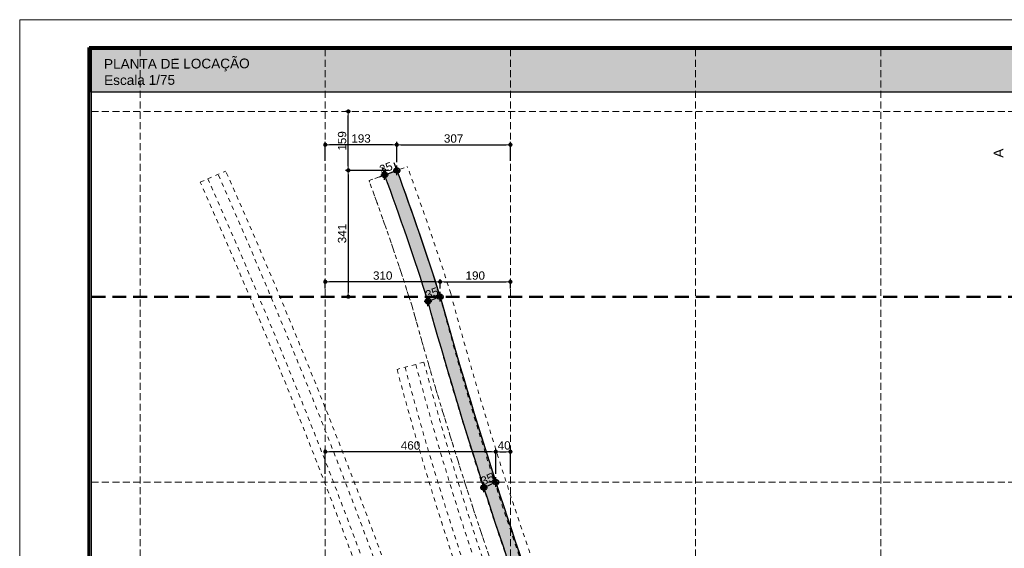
# Model space of a CAD drawing. Header units: millimetres. Extents: x 83 to 471, y -739 to 93.
# Tile 110 of 185: x 94 to 129, y -298 to -279. Entities that reach past the tile are written whole.
import ezdxf
from ezdxf.enums import TextEntityAlignment as Align

# ---------------------------------------------------------------- set-up
doc = ezdxf.new("R2010")
doc.units = ezdxf.units.MM
for name, pattern in [('CYPE_RAYA', [0.225, 0.1125, -0.1125]), ('CYPE_RAYAPUNTOPUNTO', [0.45, 0.225, -0.075, 0, -0.075, 0, -0.075]), ('TRAZO_HUECO', [0.75, 0.5, -0.25])]:
    doc.linetypes.add(name, pattern=pattern)
for name, color, linetype, lineweight in [('.', 7, 'Continuous', 5), ('__MAGNUS.Cota', 30, 'Continuous', 9), ('__MAGNUS.Margem', 7, 'Continuous', 70), ('__MAGNUS.Selo', 7, 'Continuous', 30), ('BL_CONTORNO', 7, 'Continuous', 30), ('CARGCIM', 7, 'Continuous', 9), ('COTA_FORMAS', 7, 'CYPE_RAYAPUNTOPUNTO', 0), ('COTAS', 250, 'Continuous', 5), ('OT_SEC_LAJE', 7, 'Continuous', 20), ('PECA_COMPLETA', 7, 'Continuous', 0), ('VIG_HATCH', 7, 'Continuous', 0)]:
    doc.layers.add(name, color=color, linetype=linetype, lineweight=lineweight)
doc.layers.add('PGCR_Arq_TEXTO', color=7, linetype='Continuous')
doc.styles.add('Arial', font='arial.ttf')
doc.styles.add('Arial Narrow', font='ARIALN.TTF')
doc.dimstyles.new('Copy of UM_75.000000', dxfattribs={"dimtxt": 0.3, "dimasz": 0.15, "dimexe": 0.1, "dimexo": 0.3, "dimgap": 0.07, "dimtad": 1, "dimdec": 0, "dimlfac": 75, "dimzin": 0, "dimdsep": 46, "dimtxsty": 'Arial', "dimblk": 'DOT', "dimcen": 0.09, "dimdle": 0.1, "dimclrd": 30, "dimclre": 30, "dimclrt": 7, "dimadec": 1, "dimazin": 2, "dimtfac": 1, "dimtdec": 0, "dimtofl": 0, "dimtmove": 0, "dimatfit": 3, "dimldrblk": 'DOT', "dimfxl": 1, "dimtolj": 1, "dimarcsym": 0})

# ---------------------------------------------------------------- blocks, each defined once
blk = doc.blocks.new('G$C05BD9800')
at = {"layer": 'BL_CONTORNO', "linetype": 'CYPE_RAYA', "lineweight": 9}
for p, q in [((-28.37745694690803, 3.087618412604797), (-27.68629086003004, 3.392372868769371)), ((-22.33829320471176, -1.767021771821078), (-23.06327849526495, -1.959105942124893))]:
    blk.add_line(p, q, dxfattribs=at)
for points in [[(-22.78596901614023, 3.513107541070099, -0.01106201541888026), (-21.61174227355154, 0.08398306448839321, 0.02649444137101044), (-18.3863402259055, -9.900050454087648, 0.2071939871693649), (-9.882679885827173, -18.81551847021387, 0.2110172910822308), (-0.1197103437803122, -18.72616227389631, 0.1747705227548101), (4.736607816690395, -14.27626782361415, 0.08829554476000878), (8.381558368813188, -3.843059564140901), (9.468281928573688, -4.018462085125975, -0.08819353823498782), (5.692996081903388, -14.82050828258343, -0.1637292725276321), (0.3566950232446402, -19.71821428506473, -0.2120889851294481), (-10.34480741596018, -19.81440853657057, -0.2060983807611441), (-19.4067750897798, -10.31289546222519, -0.02041681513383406), (-22.65786747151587, -0.2569930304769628, 0.0115782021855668), (-23.82018378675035, 3.132607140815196)], [(-23.06777548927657, 3.409635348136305, -0.01110088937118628), (-21.89983811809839, 1.591615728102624e-12, 0.02647157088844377), (-18.66718559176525, -10.00554568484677, 0.2071477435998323), (-10.00049999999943, -19.09141574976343, 0.2109043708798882), (-5.684341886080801e-14, -19.00127739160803, 0.1745439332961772), (5.000249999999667, -14.41948618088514, 0.08813894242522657), (8.679060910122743, -3.890953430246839), (9.023847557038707, -3.946603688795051, -0.08822558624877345), (5.29866158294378, -14.60324611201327, -0.1683396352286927), (0.1726782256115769, -19.3073034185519, -0.2121636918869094), (-10.16665016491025, -19.40093118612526, -0.2062770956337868), (-18.9878077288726, -10.14776954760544, -0.02335918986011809), (-22.22902319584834, -0.1198940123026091, 0.01156031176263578), (-23.39777971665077, 3.288466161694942)]]:
    blk.add_lwpolyline(points, format="xyb", close=True, dxfattribs=at)
for points in [[(-27.89786708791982, 3.301203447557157, -0.02097196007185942), (-22.63056795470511, -10.00049999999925, 0.2521914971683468), (-10.00049999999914, -22.93086737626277, 0.1604170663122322), (2.415845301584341e-13, -22.86662850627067, 0.08690020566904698), (10.00000000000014, -17.04050169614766, -0.02981363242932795), (15.00074999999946, -13.43871046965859, -0.08019868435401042), (17.47727468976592, -12.21202961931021, 0.08019868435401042)], [(-27.69232857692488, 3.392739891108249, -0.02098113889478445), (-22.41602149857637, -9.932425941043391, 0.2522931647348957), (-9.932421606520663, -22.71641158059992, 0.1603787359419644), (-0.07490116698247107, -22.65443510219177, 0.08688946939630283), (9.856362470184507, -16.86730537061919, -0.02979307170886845), (14.87512546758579, -13.25194396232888, -0.08002149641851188), (17.4108160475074, -11.99706857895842)], [(-28.37745694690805, 3.087618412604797, -0.02095068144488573), (-23.13112506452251, -10.15948943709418, 0.2519612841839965), (-10.15934550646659, -23.43126530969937, 0.1605031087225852), (0.1748131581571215, -23.36172891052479, 0.08692405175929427), (10.33512239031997, -17.44465276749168, -0.02986381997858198), (15.29410156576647, -13.87435833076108, -0.08064196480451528), (17.63234485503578, -12.71360538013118)], [(-28.1719184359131, 3.179154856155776, -0.02095977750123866), (-22.91660927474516, -10.09132570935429, 0.2520587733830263), (-10.0912695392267, -23.21680887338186, 0.1604667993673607), (0.0998859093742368, -23.14954595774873, 0.08691403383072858), (10.19150395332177, -17.2714406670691, -0.02984191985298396), (15.1683390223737, -13.687677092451, -0.08044660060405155), (17.56588621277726, -12.49864433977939)], [(-22.55578879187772, -1.824647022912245, 0.02468534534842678), (-19.95178477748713, -9.99999999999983, 0.2197926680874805), (-11.01913573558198, -20.00100764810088, 0.2221348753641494), (0.7244756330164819, -20.00099999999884, 0.1448688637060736), (6.052604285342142, -15.00074999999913, 0.02936374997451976), (8.970818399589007, -8.415814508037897, -0.02936374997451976)], [(-22.33829320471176, -1.767021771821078, 0.02470533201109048), (-19.73860143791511, -9.927708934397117, 0.2199598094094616), (-10.92673922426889, -19.79582957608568, 0.2221334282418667), (0.6262832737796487, -19.79853047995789, 0.1446824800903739), (5.855371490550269, -14.89230232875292, 0.02933901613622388), (8.760118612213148, -8.336880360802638)], [(-23.06327849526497, -1.959105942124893, 0.02463954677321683), (-20.44915708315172, -10.16882156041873, 0.2194182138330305), (-11.23471470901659, -20.47975946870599, 0.2221376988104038), (0.9535828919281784, -20.47342956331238, 0.1452826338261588), (6.512885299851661, -15.25365153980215, 0.029420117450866), (9.462451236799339, -8.599994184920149)], [(-22.845782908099, -1.901480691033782, 0.02465903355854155), (-20.23600685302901, -10.09644551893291, 0.2195761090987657), (-11.14232585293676, -20.2745796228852, 0.222136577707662), (0.8553954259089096, -20.27095963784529, 0.1451087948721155), (6.315610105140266, -15.14528908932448, 0.02939618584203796), (9.251751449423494, -8.52106003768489)]]:
    blk.add_lwpolyline(points, format="xyb", dxfattribs=at)
blk = doc.blocks.new('*U1863')
at = {"layer": '__MAGNUS.Margem', "lineweight": 9}
for p, q in [((-1005.922513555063, -12.28035149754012), (-1005.922513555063, 828.7196485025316)), ((-1005.922513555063, 828.7196485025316), (183.0774864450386, 828.7196485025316))]:
    blk.add_line(p, q, dxfattribs=at)
at = {"layer": '__MAGNUS.Margem', "linetype": 'Continuous'}
for p, q in [((-980.922513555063, -2.280351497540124), (-980.922513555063, 818.7196485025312)), ((-980.922513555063, 818.7196485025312), (173.0774864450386, 818.7196485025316))]:
    blk.add_line(p, q, dxfattribs=at)
at = {"layer": '__MAGNUS.Selo', "style": 'Arial Narrow'}
for tag, height, width, p in [('PROPRIETÁRIO', 3.395000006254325, 1.000000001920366, (17.21365262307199, 48.90608562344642)), ('EDIFICAÇÃORESIDENCIAL', 3.395000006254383, 1.00000000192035, (17.21365262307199, 40.60663314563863)), ('ESTRUTURAL', 3.395000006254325, 1.000000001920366, (17.80158844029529, 20.69475924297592)), ('ANTEPROJETO', 2.425000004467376, 1.000000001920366, (111.6862229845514, 13.50243801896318)), ('ARQ01/01', 5.5, 1.000000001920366, (139.4442584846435, 9.49622269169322)), ('INDICADA', 2.425000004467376, 1.000000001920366, (111.5284553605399, 8.00497110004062))]:
    blk.add_attdef(tag, text='', height=height, dxfattribs=dict(at, width=width)).set_placement(p, align=Align.MIDDLE_LEFT)
at = {"layer": '__MAGNUS.Selo', "lineweight": 30, "flags": 104}
for tag, p in [('ENDEREÇODAOBRA', (17.21365262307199, 33.53604236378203)), ('ENDEREÇODAOBRA', (17.21365262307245, 27.86661950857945)), ('TÍTULO', (17.21365262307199, 10.79641230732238))]:
    blk.add_attdef(tag, text='', height=3.395000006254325, dxfattribs=at).set_placement(p, align=Align.MIDDLE_LEFT)
blk = doc.blocks.new('PONTO AUXILIAR')
at = {"layer": '.'}
h = blk.add_hatch(color=256, dxfattribs=at)
h.dxf.hatch_style = 1
h.paths.add_polyline_path([(-0.1009483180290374, 0), (5.684341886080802e-15, 0), (5.684341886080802e-15, 0.1009483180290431, 0.414213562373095), (-0.1009483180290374, 0)], is_closed=False)
h.paths.add_polyline_path([(5.684341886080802e-15, -0.1009483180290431, 0.414213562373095), (0.1009483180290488, 0), (5.684341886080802e-15, 0), (5.684341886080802e-15, -0.1009483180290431)], is_closed=False)
for p, q in [((-0.1346530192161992, 0), (0.1346530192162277, 0)), ((5.684341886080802e-15, -0.1734126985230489), (5.684341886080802e-15, 0.1734126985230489))]:
    blk.add_line(p, q)
blk.add_circle((5.684341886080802e-15, 0), 0.1009483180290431)
blk = doc.blocks.new('_DOT')
at = {"layer": '__MAGNUS.Cota', "linetype": 'ByBlock'}
blk.add_line((-0.5, 0), (-1, 0), dxfattribs=at)
at = {"layer": '__MAGNUS.Cota', "linetype": 'ByBlock', "const_width": 0.5}
blk.add_lwpolyline([(-0.25, 0, 1), (0.25, 0, 1)], format="xyb", close=True, dxfattribs=at)
blk = doc.blocks.new('*D2489')
at = {"layer": 'COTAS', "color": 30, "lineweight": -2}
for p, q in [((105.038132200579, -283.5923147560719), (105.038132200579, -282.9163971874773)), ((107.4639443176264, -283.0163971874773), (105.188132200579, -283.0163971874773)), ((107.6139443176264, -283.6384703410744), (107.6139443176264, -282.9163971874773))]:
    blk.add_line(p, q, dxfattribs=at)
at = {"layer": 'Defpoints', "color": 0}
for p in [(105.038132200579, -283.0163971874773), (105.038132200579, -283.8923147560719), (107.6139443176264, -283.9384703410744)]:
    blk.add_point(p, dxfattribs=at)
at = {"layer": 'COTAS', "color": 30, "linetype": 'ByBlock', "lineweight": -2, "xscale": 0.15, "yscale": 0.15, "zscale": 0.15, "rotation": 180}
blk.add_blockref('_DOT', (105.038132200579, -283.0163971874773), dxfattribs=at)
at = {"layer": 'COTAS', "color": 30, "linetype": 'ByBlock', "lineweight": -2, "xscale": 0.15, "yscale": 0.15, "zscale": 0.15}
blk.add_blockref('_DOT', (107.6139443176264, -283.0163971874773), dxfattribs=at)
at = {"layer": 'COTAS', "color": 7, "insert": (106.3260382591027, -282.7931229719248), "char_height": 0.3, "attachment_point": 5, "style": 'Arial'}
blk.add_mtext('\\A1;193', dxfattribs=at)
blk = doc.blocks.new('*D2490')
at = {"layer": 'COTAS', "color": 30, "lineweight": -2}
for p, q in [((107.6139443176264, -283.6384703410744), (107.6139443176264, -282.9163971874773)), ((107.7639443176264, -283.0163971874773), (111.5551322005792, -283.0163971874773)), ((111.7051322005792, -283.5923147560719), (111.7051322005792, -282.9163971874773))]:
    blk.add_line(p, q, dxfattribs=at)
at = {"layer": 'Defpoints', "color": 0}
for p in [(111.7051322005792, -283.0163971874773), (107.6139443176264, -283.9384703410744), (111.7051322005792, -283.8923147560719)]:
    blk.add_point(p, dxfattribs=at)
at = {"layer": 'COTAS', "color": 30, "linetype": 'ByBlock', "lineweight": -2, "xscale": 0.15, "yscale": 0.15, "zscale": 0.15, "rotation": 180}
blk.add_blockref('_DOT', (107.6139443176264, -283.0163971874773), dxfattribs=at)
at = {"layer": 'COTAS', "color": 30, "linetype": 'ByBlock', "lineweight": -2, "xscale": 0.15, "yscale": 0.15, "zscale": 0.15}
blk.add_blockref('_DOT', (111.7051322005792, -283.0163971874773), dxfattribs=at)
at = {"layer": 'COTAS', "color": 7, "insert": (109.6595382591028, -282.7931229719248), "char_height": 0.3, "attachment_point": 5, "style": 'Arial'}
blk.add_mtext('\\A1;307', dxfattribs=at)
blk = doc.blocks.new('*D2491')
at = {"layer": 'COTAS', "color": 30, "lineweight": -2}
for p, q in [((105.948122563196, -281.817650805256), (105.7682365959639, -281.817650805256)), ((105.8682365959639, -283.7884703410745), (105.8682365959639, -281.967650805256)), ((107.3139443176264, -283.9384703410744), (105.7682365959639, -283.9384703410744))]:
    blk.add_line(p, q, dxfattribs=at)
at = {"layer": 'Defpoints', "color": 0}
for p in [(105.8682365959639, -281.817650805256), (106.248122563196, -281.817650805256), (107.6139443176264, -283.9384703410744)]:
    blk.add_point(p, dxfattribs=at)
at = {"layer": 'COTAS', "color": 30, "linetype": 'ByBlock', "lineweight": -2, "xscale": 0.15, "yscale": 0.15, "zscale": 0.15}
for p, rotation in [((105.8682365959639, -281.817650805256), 90), ((105.8682365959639, -283.9384703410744), 270)]:
    blk.add_blockref('_DOT', p, dxfattribs=dict(at, rotation=rotation))
at = {"layer": 'COTAS', "color": 7, "insert": (105.6450646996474, -282.8780605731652), "char_height": 0.3, "attachment_point": 5, "rotation": 90, "style": 'Arial'}
blk.add_mtext('\\A1;159', dxfattribs=at)
blk = doc.blocks.new('*D2492')
at = {"layer": 'COTAS', "color": 30, "lineweight": -2}
for p, q in [((107.3139443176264, -283.9384703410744), (105.7682365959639, -283.9384703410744)), ((105.8682365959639, -284.0884703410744), (105.8682365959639, -288.3346508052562)), ((105.948122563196, -288.4846508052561), (105.7682365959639, -288.4846508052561))]:
    blk.add_line(p, q, dxfattribs=at)
at = {"layer": 'Defpoints', "color": 0}
for p in [(107.6139443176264, -283.9384703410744), (105.8682365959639, -288.4846508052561), (106.248122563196, -288.4846508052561)]:
    blk.add_point(p, dxfattribs=at)
at = {"layer": 'COTAS', "color": 30, "linetype": 'ByBlock', "lineweight": -2, "xscale": 0.15, "yscale": 0.15, "zscale": 0.15}
for p, rotation in [((105.8682365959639, -283.9384703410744), 90), ((105.8682365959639, -288.4846508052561), 270)]:
    blk.add_blockref('_DOT', p, dxfattribs=dict(at, rotation=rotation))
at = {"layer": 'COTAS', "color": 7, "insert": (105.6449623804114, -286.2115605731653), "char_height": 0.3, "attachment_point": 5, "rotation": 90, "style": 'Arial'}
blk.add_mtext('\\A1;341', dxfattribs=at)
blk = doc.blocks.new('*D2493')
at = {"layer": 'COTAS', "color": 30, "lineweight": -2}
for p, q in [((111.1775509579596, -294.8516680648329), (111.1775509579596, -293.9593133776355)), ((111.3275509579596, -294.0593133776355), (111.5551322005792, -294.0593133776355)), ((111.7051322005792, -294.8516508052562), (111.7051322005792, -293.9593133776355))]:
    blk.add_line(p, q, dxfattribs=at)
at = {"layer": 'Defpoints', "color": 0}
for p in [(111.7051322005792, -294.0593133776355), (111.1775509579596, -295.151668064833), (111.7051322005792, -295.1516508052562)]:
    blk.add_point(p, dxfattribs=at)
at = {"layer": 'COTAS', "color": 30, "linetype": 'ByBlock', "lineweight": -2, "xscale": 0.15, "yscale": 0.15, "zscale": 0.15, "rotation": 180}
blk.add_blockref('_DOT', (111.1775509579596, -294.0593133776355), dxfattribs=at)
at = {"layer": 'COTAS', "color": 30, "linetype": 'ByBlock', "lineweight": -2, "xscale": 0.15, "yscale": 0.15, "zscale": 0.15}
blk.add_blockref('_DOT', (111.7051322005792, -294.0593133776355), dxfattribs=at)
at = {"layer": 'COTAS', "color": 7, "insert": (111.4795902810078, -293.836141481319), "char_height": 0.3, "attachment_point": 5, "style": 'Arial'}
blk.add_mtext('\\A1;40', dxfattribs=at)
blk = doc.blocks.new('*D2494')
at = {"layer": 'COTAS', "color": 30, "lineweight": -2}
for p, q in [((105.0381322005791, -288.1846508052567), (105.0381322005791, -287.8479253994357)), ((109.1733480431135, -288.1846508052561), (109.1733480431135, -287.8479253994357)), ((109.0233480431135, -287.9479253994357), (105.1881322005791, -287.9479253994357))]:
    blk.add_line(p, q, dxfattribs=at)
at = {"layer": 'Defpoints', "color": 0}
for p in [(105.0381322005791, -287.9479253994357), (105.0381322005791, -288.4846508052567), (109.1733480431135, -288.4846508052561)]:
    blk.add_point(p, dxfattribs=at)
at = {"layer": 'COTAS', "color": 30, "linetype": 'ByBlock', "lineweight": -2, "xscale": 0.15, "yscale": 0.15, "zscale": 0.15, "rotation": 180}
blk.add_blockref('_DOT', (105.0381322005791, -287.9479253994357), dxfattribs=at)
at = {"layer": 'COTAS', "color": 30, "linetype": 'ByBlock', "lineweight": -2, "xscale": 0.15, "yscale": 0.15, "zscale": 0.15}
blk.add_blockref('_DOT', (109.1733480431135, -287.9479253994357), dxfattribs=at)
at = {"layer": 'COTAS', "color": 7, "insert": (107.1057401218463, -287.7246511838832), "char_height": 0.3, "attachment_point": 5, "style": 'Arial'}
blk.add_mtext('\\A1;310', dxfattribs=at)
blk = doc.blocks.new('*D2495')
at = {"layer": 'COTAS', "color": 30, "lineweight": -2}
for p, q in [((109.1733480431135, -288.1846508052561), (109.1733480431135, -287.8479253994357)), ((111.7051322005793, -288.1846508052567), (111.7051322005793, -287.8479253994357)), ((109.3233480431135, -287.9479253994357), (111.5551322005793, -287.9479253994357))]:
    blk.add_line(p, q, dxfattribs=at)
at = {"layer": 'Defpoints', "color": 0}
for p in [(111.7051322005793, -287.9479253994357), (109.1733480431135, -288.4846508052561), (111.7051322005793, -288.4846508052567)]:
    blk.add_point(p, dxfattribs=at)
at = {"layer": 'COTAS', "color": 30, "linetype": 'ByBlock', "lineweight": -2, "xscale": 0.15, "yscale": 0.15, "zscale": 0.15, "rotation": 180}
blk.add_blockref('_DOT', (109.1733480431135, -287.9479253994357), dxfattribs=at)
at = {"layer": 'COTAS', "color": 30, "linetype": 'ByBlock', "lineweight": -2, "xscale": 0.15, "yscale": 0.15, "zscale": 0.15}
blk.add_blockref('_DOT', (111.7051322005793, -287.9479253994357), dxfattribs=at)
at = {"layer": 'COTAS', "color": 7, "insert": (110.4392401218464, -287.7247535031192), "char_height": 0.3, "attachment_point": 5, "style": 'Arial'}
blk.add_mtext('\\A1;190', dxfattribs=at)
blk = doc.blocks.new('*D2496')
at = {"layer": 'COTAS', "color": 30, "lineweight": -2}
for p, q in [((105.038132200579, -294.8516508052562), (105.038132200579, -293.9593133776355)), ((111.0275509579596, -294.0593133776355), (105.188132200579, -294.0593133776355)), ((111.1775509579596, -294.8516680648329), (111.1775509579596, -293.9593133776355))]:
    blk.add_line(p, q, dxfattribs=at)
at = {"layer": 'Defpoints', "color": 0}
for p in [(105.038132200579, -294.0593133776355), (105.038132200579, -295.1516508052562), (111.1775509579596, -295.151668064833)]:
    blk.add_point(p, dxfattribs=at)
at = {"layer": 'COTAS', "color": 30, "linetype": 'ByBlock', "lineweight": -2, "xscale": 0.15, "yscale": 0.15, "zscale": 0.15, "rotation": 180}
blk.add_blockref('_DOT', (105.038132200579, -294.0593133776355), dxfattribs=at)
at = {"layer": 'COTAS', "color": 30, "linetype": 'ByBlock', "lineweight": -2, "xscale": 0.15, "yscale": 0.15, "zscale": 0.15}
blk.add_blockref('_DOT', (111.1775509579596, -294.0593133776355), dxfattribs=at)
at = {"layer": 'COTAS', "color": 7, "insert": (108.1078415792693, -293.836141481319), "char_height": 0.3, "attachment_point": 5, "style": 'Arial'}
blk.add_mtext('\\A1;460', dxfattribs=at)
blk = doc.blocks.new('*D2537')
at = {"color": 30, "lineweight": -2}
for p, q in [((111.053622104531, -294.8784445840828), (111.1362413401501, -295.060582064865)), ((110.6258412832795, -295.0724898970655), (110.7084605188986, -295.2546273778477)), ((110.8863732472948, -295.2837316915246), (111.0409478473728, -295.2136152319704))]:
    blk.add_line(p, q, dxfattribs=at)
at = {"layer": 'Defpoints', "color": 0}
for p in [(111.1775509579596, -295.1516508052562), (111.1775509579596, -295.1516508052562), (110.7497701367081, -295.3456961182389)]:
    blk.add_point(p, dxfattribs=at)
at = {"color": 30, "linetype": 'ByBlock', "lineweight": -2, "xscale": 0.15, "yscale": 0.15, "zscale": 0.15}
for p, rotation in [((110.7497701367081, -295.3456961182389), 204.3994808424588), ((111.1775509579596, -295.1516508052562), 24.39948084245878)]:
    blk.add_blockref('_DOT', p, dxfattribs=dict(at, rotation=rotation))
at = {"color": 7, "insert": (110.8714268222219, -295.0453404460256), "char_height": 0.3, "attachment_point": 5, "rotation": 24.39948084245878, "style": 'Arial'}
blk.add_mtext('\\A1;35', dxfattribs=at)
blk = doc.blocks.new('*D2538')
at = {"color": 30, "lineweight": -2}
for p, q in [((108.6317677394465, -288.3626238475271), (108.7002123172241, -288.55054760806)), ((108.8753774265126, -288.5931760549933), (109.0324052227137, -288.5359842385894)), ((109.070681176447, -288.2027651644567), (109.1391257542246, -288.3906889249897))]:
    blk.add_line(p, q, dxfattribs=at)
at = {"layer": 'Defpoints', "color": 0}
for p in [(109.1733480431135, -288.4846508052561), (109.1733480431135, -288.4846508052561), (108.7344346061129, -288.6445094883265)]:
    blk.add_point(p, dxfattribs=at)
at = {"color": 30, "linetype": 'ByBlock', "lineweight": -2, "xscale": 0.15, "yscale": 0.15, "zscale": 0.15}
for p, rotation in [((108.7344346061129, -288.6445094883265), 200.012362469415), ((109.1733480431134, -288.4846508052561), 20.01236246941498)]:
    blk.add_blockref('_DOT', p, dxfattribs=dict(at, rotation=rotation))
at = {"color": 7, "insert": (108.8774817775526, -288.3547874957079), "char_height": 0.3, "attachment_point": 5, "rotation": 20.012362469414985, "style": 'Arial'}
blk.add_mtext('\\A1;35', dxfattribs=at)
blk = doc.blocks.new('*D2539')
at = {"color": 30, "lineweight": -2}
for p, q in [((107.0722422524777, -283.8185774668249), (107.14147580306, -284.0062119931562)), ((107.51009399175, -283.6570185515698), (107.5793275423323, -283.8446530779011)), ((107.3168184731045, -284.0481040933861), (107.4732184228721, -283.9903955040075))]:
    blk.add_line(p, q, dxfattribs=at)
at = {"layer": 'Defpoints', "color": 0}
for p in [(107.6139443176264, -283.9384703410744), (107.6139443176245, -283.9384703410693), (107.1760925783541, -284.1000292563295)]:
    blk.add_point(p, dxfattribs=at)
at = {"color": 30, "linetype": 'ByBlock', "lineweight": -2, "xscale": 0.15, "yscale": 0.15, "zscale": 0.15}
for p, rotation in [((107.6139443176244, -283.9384703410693), 20.25309604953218), ((107.1760925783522, -284.1000292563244), 200.2530960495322)]:
    blk.add_blockref('_DOT', p, dxfattribs=dict(at, rotation=rotation))
at = {"color": 7, "insert": (107.2239108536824, -283.8443968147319), "char_height": 0.3, "attachment_point": 5, "rotation": 20.253096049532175, "style": 'Arial'}
blk.add_mtext('\\A1;35', dxfattribs=at)
blk = doc.blocks.new('*D2545')
at = {"color": 30, "lineweight": -2}
blk.add_arc((138.3731322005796, -288.4846508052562), 1.426791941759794, 6.026337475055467, 83.97366252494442, dxfattribs=at)
at = {"layer": 'Defpoints', "color": 0}
for p in [(138.3731322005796, -279.5826620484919), (139.6087702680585, -287.7712548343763), (96.62457239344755, -288.4846508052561), (168.9921038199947, -288.4846508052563), (138.3731322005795, -328.4866508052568)]:
    blk.add_point(p, dxfattribs=at)
at = {"color": 30, "linetype": 'ByBlock', "lineweight": -2, "xscale": 0.15, "yscale": 0.15, "zscale": 0.15}
for p, rotation in [((138.3731322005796, -287.0578588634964), 176.9868312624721), ((139.7999241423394, -288.4846508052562), 273.0131687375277)]:
    blk.add_blockref('_DOT', p, dxfattribs=dict(at, rotation=rotation))
at = {"color": 7, "insert": (139.541207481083, -287.3165755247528), "char_height": 0.3, "attachment_point": 5, "rotation": 315, "style": 'Arial'}
blk.add_mtext('\\A1;90%%d', dxfattribs=at)
blk = doc.blocks.new('ERER')
at = {"layer": '.', "true_color": 0xffffff}
h = blk.add_hatch(color=7, dxfattribs=at)
h.dxf.hatch_style = 1
h.paths.add_polyline_path([(0, 1.54198376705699), (79.36537377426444, 1.541983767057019), (79.36537377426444, 2.84e-14), (0, 0), (0, 1.54198376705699)])
blk.add_lwpolyline([(0, 1.54198376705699), (79.36537377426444, 1.541983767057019), (79.36537377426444, 2.84e-14), (0, 0)], close=True)
blk = doc.blocks.new('G$C64FE85D2')
at = {"layer": 'OT_SEC_LAJE', "lineweight": 30, "style": 'Arial', "text_generation_flag": 2}
blk.add_text('A', height=0.2666666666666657, rotation=90, dxfattribs=at).set_placement((-6.703285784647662, 4.007219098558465))

msp = doc.modelspace()

# ---------------------------------------------------------------- hatches: boundary and pattern name
at = {"layer": 'VIG_HATCH', "true_color": 0xffe0e0}
h = msp.add_hatch(color=254, dxfattribs=at)
h.dxf.hatch_style = 1
edge = h.paths.add_edge_path()
edge.add_arc((9.776088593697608, -320.0387673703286), 104.2855572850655, 17.61227989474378, 20.25309605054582, ccw=False)
edge.add_arc((274.5147451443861, -242.4317730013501), 171.6352095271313, 195.5642239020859, 200.2432411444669)
edge.add_arc((133.2515974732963, -294.5378210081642), 21.06855858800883, 200.217081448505, 247.0581184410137)
edge.add_arc((131.5699881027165, -298.775121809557), 16.51126043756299, 246.7003736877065, 294.3324561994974)
edge.add_arc((132.6782158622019, -300.9121707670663), 14.10801388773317, 293.8075179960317, 331.1913142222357)
edge.add_arc((107.9826343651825, -286.8893462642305), 42.50628308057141, 330.6699212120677, 350.8173586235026)
edge.add_line((149.9441848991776, -293.6725887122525), (150.4059574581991, -293.7469550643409))
edge.add_arc((107.9405514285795, -286.8721449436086), 43.01829521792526, 330.6524876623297, 350.80405583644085, ccw=False)
edge.add_arc((132.7036298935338, -300.9389364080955), 14.53955826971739, 293.9394891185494, 331.1450169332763, ccw=False)
edge.add_arc((131.5700658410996, -298.7840929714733), 16.96976851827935, 246.4963967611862, 294.4853656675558, ccw=False)
edge.add_arc((133.251071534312, -294.5376356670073), 21.53485113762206, 200.3174953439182, 246.9007452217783, ccw=False)
edge.add_arc((274.0441388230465, -242.5966842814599), 171.6033231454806, 195.5654380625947, 200.2583594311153, ccw=False)
edge.add_arc((6.064482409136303, -321.263586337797), 107.7270776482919, 17.62547474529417, 20.18050113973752)
edge.add_line((107.1782464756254, -284.1000292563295), (107.6139443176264, -283.9384703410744))

# ---------------------------------------------------------------- linework, layer by layer
at = {"layer": 'BL_CONTORNO'}
msp.add_line((106.9884580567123, -284.1692628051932), (107.6139443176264, -283.9384703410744), dxfattribs=at)
for points in [[(107.6139443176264, -283.9384703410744, -0.01152324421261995), (109.1733480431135, -288.4846508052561, 0.02032791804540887), (113.4810719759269, -301.8186508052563, 0.2072364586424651), (125.0391322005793, -313.9398718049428, 0.2109043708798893), (138.3731322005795, -313.8196873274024, 0.1649449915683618), (145.0401322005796, -307.7106323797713, 0.08813042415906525), (149.9441848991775, -293.6725887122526, -0.0869324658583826)], [(107.6139443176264, -283.9384703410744, -0.01161896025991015), (109.1854200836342, -288.5227036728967, 0.02044285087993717), (113.4981385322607, -301.8649195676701, 0.205936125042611), (124.9863915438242, -313.9170465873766, 0.2127662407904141), (138.4279429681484, -313.7947782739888, 0.1684344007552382), (145.1574292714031, -307.4924222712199, 0.0869235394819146), (149.9441848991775, -293.6725887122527)], [(150.4049289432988, -293.7469550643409, -0.04335840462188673), (148.5936518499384, -300.9398076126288, -0.04337114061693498), (145.5679873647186, -307.7144228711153, -0.1683022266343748), (138.6198007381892, -314.2202318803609, -0.2127069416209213), (124.8017857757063, -314.3456941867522, -0.2059212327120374), (113.0604321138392, -302.0268722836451, -0.0204314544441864), (108.7380534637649, -288.6559188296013, 0.01159918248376), (107.1760925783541, -284.1000292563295)]]:
    msp.add_lwpolyline(points, format="xyb", dxfattribs=at)
at = {"layer": 'BL_CONTORNO', "linetype": 'CYPE_RAYA', "lineweight": 9}
msp.add_lwpolyline([(150.6023736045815, -293.7788236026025), (150.9975081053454, -293.8426002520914, -0.08685848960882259), (146.0960267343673, -308.0000392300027, -0.1681427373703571), (138.8665834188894, -314.7674665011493, -0.2126353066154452), (124.5643436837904, -314.8970429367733, -0.2059031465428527), (112.4974320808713, -302.2351780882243, -0.02041681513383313), (108.1626422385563, -288.8273081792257, 0.01157820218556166), (106.6128871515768, -284.3078412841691), (106.9884580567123, -284.1692628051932)], format="xyb", dxfattribs=at)
at = {"layer": 'CARGCIM', "linetype": 'TRAZO_HUECO', "lineweight": 50}
msp.add_line((96.62457239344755, -288.4846508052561), (168.9921038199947, -288.4846508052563), dxfattribs=at)
at = {"layer": 'COTA_FORMAS', "linetype": 'TRAZO_HUECO', "ltscale": 0.5}
for p, q in [((98.37113220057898, -279.5826620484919), (98.3711322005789, -328.4866508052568)), ((105.0381322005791, -279.5826620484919), (105.038132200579, -328.4866508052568)), ((111.7051322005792, -279.5826620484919), (111.7051322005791, -328.4866508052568)), ((118.3721322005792, -279.5826620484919), (118.3721322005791, -328.4866508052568)), ((125.0391322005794, -279.5826620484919), (125.0391322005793, -328.4866508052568)), ((96.62457239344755, -281.817650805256), (168.9921038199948, -281.8176508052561)), ((96.62457239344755, -295.1516508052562), (168.9921038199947, -295.1516508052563))]:
    msp.add_line(p, q, dxfattribs=at)
at = {"layer": 'PECA_COMPLETA'}
msp.add_lwpolyline([(194.5179713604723, -360.9228400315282), (96.62457239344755, -360.9228400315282), (96.62457239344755, -279.5826620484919), (194.5179713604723, -279.5826620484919)], close=True, dxfattribs=at)

# ---------------------------------------------------------------- block references
for name, p in [('ERER', (96.62457239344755, -281.1246458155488)), ('PONTO AUXILIAR', (107.1760925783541, -284.1000292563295)), ('PONTO AUXILIAR', (107.6139443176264, -283.9384703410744)), ('PONTO AUXILIAR', (108.7344346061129, -288.6445094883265)), ('PONTO AUXILIAR', (109.1733480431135, -288.4846508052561)), ('PONTO AUXILIAR', (110.7497701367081, -295.3456961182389)), ('PONTO AUXILIAR', (111.1775509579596, -295.1516508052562))]:
    msp.add_blockref(name, p)
at = {"xscale": 1.33333333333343, "yscale": 1.33333333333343, "zscale": 1.33333333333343}
msp.add_blockref('G$C05BD9800', (138.3731322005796, -288.4846508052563), dxfattribs=at)
at = {"layer": '__MAGNUS.Selo', "color": 7, "true_color": 0xffffff, "xscale": 0.0999999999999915, "yscale": 0.0999999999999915, "zscale": 0.0999999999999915}
msp.add_blockref('*U1863', (194.6288868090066, -361.389662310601), dxfattribs=at)
at = {"layer": 'COTAS', "xscale": 1.330508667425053, "yscale": 1.330508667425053, "zscale": 1.330508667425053}
msp.add_blockref('G$C64FE85D2', (138.3731322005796, -288.4846508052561), dxfattribs=at)

# ---------------------------------------------------------------- texts
at = {"layer": 'PGCR_Arq_TEXTO', "insert": (97.0763759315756, -280.8738617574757), "char_height": 0.35, "width": 18.52205662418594, "attachment_point": 7, "rotation": 0.22909296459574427, "style": 'Arial'}
msp.add_mtext('\\A1;\\pxt14;PLANTA DE LOCAÇÃO \\P\\ptz;Escala 1/75', dxfattribs=at)

# ---------------------------------------------------------------- dimensions: what is measured, and where the dimension line sits
dim = msp.add_angular_dim_2l(base=(139.6087702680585, -287.7712548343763), line1=((96.62457239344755, -288.4846508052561), (168.9921038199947, -288.4846508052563)), line2=((138.3731322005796, -279.5826620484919), (138.3731322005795, -328.4866508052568)), dimstyle='Copy of UM_75.000000')
dim.commit()
dim.dimension.update_dxf_attribs({"geometry": '*D2545', "text_midpoint": (139.541207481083, -287.3165755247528)})
for base, p1, p2, angle, picture, middle in [((107.6139443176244, -283.9384703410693), (107.1760925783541, -284.1000292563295), (107.6139443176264, -283.9384703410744), 20.253096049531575, '*D2539', (107.3012011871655, -284.0538665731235)), ((109.1733480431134, -288.4846508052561), (108.7344346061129, -288.6445094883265), (109.1733480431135, -288.4846508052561), 20.012362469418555, '*D2538', (108.9538913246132, -288.5645801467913)), ((111.1775509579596, -295.1516508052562), (110.7497701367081, -295.3456961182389), (111.1775509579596, -295.1516508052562), 24.399480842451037, '*D2537', (110.9636605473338, -295.2486734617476))]:
    dim = msp.add_linear_dim(base=base, p1=p1, p2=p2, angle=angle, dimstyle='Copy of UM_75.000000')
    dim.commit()
    dim.dimension.update_dxf_attribs({"geometry": picture, "text_midpoint": middle, "dimtype": 161})
at = {"layer": 'COTAS'}
dim = msp.add_linear_dim(base=(105.8682365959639, -281.817650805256), p1=(107.6139443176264, -283.9384703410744), p2=(106.248122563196, -281.817650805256), angle=90, dimstyle='Copy of UM_75.000000', dxfattribs=at)
dim.commit()
dim.dimension.update_dxf_attribs({"geometry": '*D2491', "text_midpoint": (105.6450646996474, -282.8780605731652)})
for base, p1, p2, picture, middle in [((105.038132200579, -283.0163971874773), (107.6139443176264, -283.9384703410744), (105.038132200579, -283.8923147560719), '*D2489', (106.3260382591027, -282.7931229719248)), ((111.7051322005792, -283.0163971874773), (107.6139443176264, -283.9384703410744), (111.7051322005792, -283.8923147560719), '*D2490', (109.6595382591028, -282.7931229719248)), ((105.0381322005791, -287.9479253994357), (109.1733480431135, -288.4846508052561), (105.0381322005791, -288.4846508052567), '*D2494', (107.1057401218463, -287.7246511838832)), ((111.7051322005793, -287.9479253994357), (109.1733480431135, -288.4846508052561), (111.7051322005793, -288.4846508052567), '*D2495', (110.4392401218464, -287.7247535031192)), ((105.038132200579, -294.0593133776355), (111.1775509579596, -295.151668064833), (105.038132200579, -295.1516508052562), '*D2496', (108.1078415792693, -293.836141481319))]:
    dim = msp.add_linear_dim(base=base, p1=p1, p2=p2, dimstyle='Copy of UM_75.000000', dxfattribs=at)
    dim.commit()
    dim.dimension.update_dxf_attribs({"geometry": picture, "text_midpoint": middle})
dim = msp.add_linear_dim(base=(105.8682365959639, -288.4846508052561), p1=(107.6139443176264, -283.9384703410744), p2=(106.248122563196, -288.4846508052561), angle=90, dimstyle='Copy of UM_75.000000', override={"dimtmove": 1}, dxfattribs=at)
dim.commit()
dim.dimension.update_dxf_attribs({"geometry": '*D2492', "text_midpoint": (105.6449623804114, -286.2115605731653)})
dim = msp.add_linear_dim(base=(111.7051322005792, -294.0593133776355), p1=(111.1775509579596, -295.151668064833), p2=(111.7051322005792, -295.1516508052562), dimstyle='Copy of UM_75.000000', dxfattribs=at)
dim.commit()
dim.dimension.update_dxf_attribs({"geometry": '*D2493', "text_midpoint": (111.4795902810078, -294.0593133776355), "dimtype": 160})

doc.saveas('drawing.dxf')
